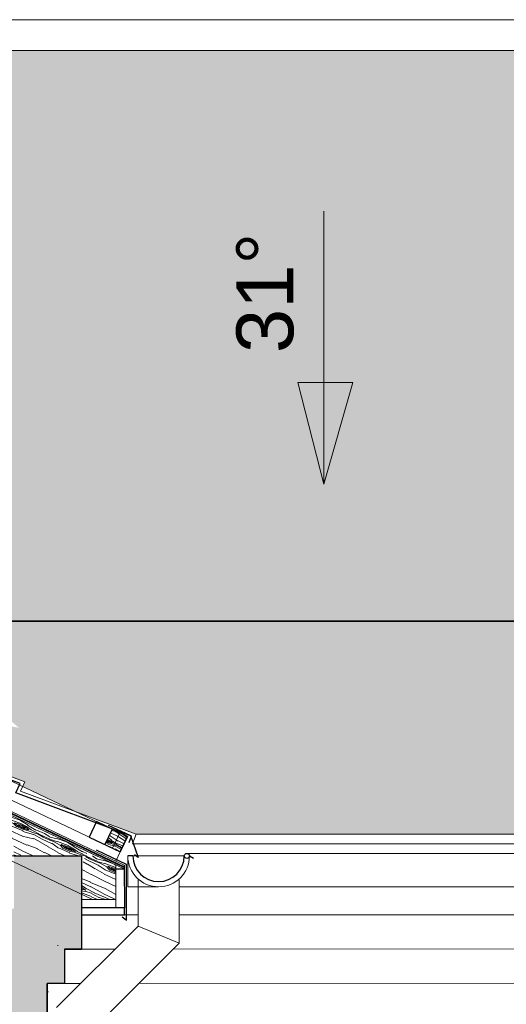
# Model space of a CAD drawing. Header units: millimetres. Extents: x -740 to 33545, y 5178 to 22494.
# Tile 206 of 250: x 10005 to 10147, y 13456 to 13743. Entities that reach past the tile are written whole.
import ezdxf
from ezdxf.lldxf.tags import DXFTag

# ---------------------------------------------------------------- set-up
doc = ezdxf.new("R2010")
doc.units = ezdxf.units.MM
doc.header["$MEASUREMENT"] = 0
for name, color, linetype, lineweight in [('A_izolacja', 252, 'Continuous', 9), ('A_l.przerywana', 252, 'ICAD_ISO03W100', 9), ('A_linie widokowe', 252, 'Continuous', 18), ('l. przekrojowa', 252, 'Continuous', 30), ('l.widokowa', 252, 'Continuous', 15), ('l.wypeĹ‚nien', 252, 'Continuous', 5), ('l.wypeĹ‚nieĹ„', 252, 'Continuous', 5), ('wymiarowanie', 252, 'Continuous', 9)]:
    doc.layers.add(name, color=color, linetype=linetype, lineweight=lineweight)
doc.styles.add('Arial$001', font='arial.ttf', dxfattribs={"height": 1.791991})
tags = doc.linetypes.add('ICAD_ISO03W100', pattern=[30, 12, -18]).pattern_tags.tags
tags[6:7] = [DXFTag(74, 4), DXFTag(75, 0), DXFTag(340, '0'), DXFTag(46, 1.0), DXFTag(50, 0.0), DXFTag(44, 0.0), DXFTag(45, 0.0)]
tags[4:5] = [DXFTag(74, 4), DXFTag(75, 0), DXFTag(340, '0'), DXFTag(46, 1.0), DXFTag(50, 0.0), DXFTag(44, 0.0), DXFTag(45, 0.0)]

msp = doc.modelspace()

# ---------------------------------------------------------------- hatches: boundary and pattern name
for points in [[(10061.01, 13681.93), (10061.01, 13644.72), (10089.79, 13644.72), (10089.79, 13681.93)], [(10094.09, 13607.51), (10102.52, 13637.12), (10086.48, 13637.12)]]:
    msp.add_hatch(color=256).paths.add_polyline_path(points)
at = {"layer": 'l.wypeĹ‚nien'}
h = msp.add_hatch(dxfattribs=at)
h.set_pattern_fill('SPANTILE', color=256, scale=17, style=0)
h.set_pattern_definition([(274.9697, (15.64, 17), (-16.99985222, 204.000017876), [15.699024, -376.776457]), (180, (17, 1.36), (-17, -17), [1.36, -15.64]), (0, (0, 0), (17, 17), [4.76, -12.24]), (90, (4.76, 0), (-17, 17), [1.7, -15.3]), (270, (15.64, 1.7), (17, -17), [1.7, -15.3]), (0, (15.64, 0), (17, 17), [1.36, -15.64]), (0, (0, 1.36), (17, 17), [3.4, -13.6]), (85.0303, (3.4, 1.36), (16.99985222, 204.000017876), [15.699024, -376.776457]), (52.6961, (3.4, 2.21), (-220.999760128, -289.000182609), [4.488136, -444.32475]), (18.4349, (6.12, 5.78), (34.0000074, 16.9999729), [4.300694, -49.458015]), (341.5651, (10.2, 7.14), (-34.0000074, 16.9999729), [4.300694, -49.458015]), (307.3039, (14.28, 5.78), (220.999760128, -289.000182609), [4.488136, -444.32475]), (20.2249, (6.97, 4.59), (-186.999953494, -68.000141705), [3.442245, -340.781524]), (339.7751, (10.2, 5.78), (186.999953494, -68.000141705), [3.442245, -340.781524]), (307.4054, (13.43, 4.59), (170.000169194, -220.999871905), [3.638153, -360.177725]), (52.5946, (4.76, 1.7), (-170.000169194, -220.999871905), [3.638153, -360.177725])])
h.paths.add_polyline_path([(9922.07, 13733.96), (10157.44, 13733.96), (10322.07, 13635.73), (10322.07, 13567.51), (9922.07, 13567.51)])
h.paths.add_polyline_path([(10086.48, 13637.12), (10094.09, 13607.51), (10102.52, 13637.12)], flags=16)
h.paths.add_polyline_path([(10063.96, 13642.39), (10089.75, 13642.39), (10089.75, 13683.57), (10063.96, 13683.57)], flags=8)
h.paths.add_polyline_path([(9915.48, 13665.89), (9915.48, 13656.63), (9905.23, 13656.63), (9905.23, 13567.15), (9922.07, 13559.16), (9922.07, 13733.96), (9661.39, 13733.96)])
h.paths.add_polyline_path([(9801.87, 13703.93), (9806.17, 13719.31), (9833.29, 13703.93)], flags=16)
h.paths.add_polyline_path([(9922.07, 13559.16), (9922.07, 13567.51), (10322.07, 13567.51), (10322.07, 13505.4), (10248.56, 13505.4), (10256.65, 13534.58), (10240.61, 13534.58), (10247.91, 13505.4), (10039.26, 13505.4), (10021.22, 13512.13), (10006.21, 13519.25), (10006.87, 13520.68), (9989.62, 13527.12), (9975.44, 13533.84), (9976.02, 13535.41), (9957.82, 13542.2), (9942.96, 13549.25), (9943.63, 13550.69), (9926.22, 13557.19)])
h.paths.add_polyline_path([(9974.69, 13542.19), (10005.11, 13536.4), (9981.47, 13556.74)], flags=16)
h.paths.add_polyline_path([(10322.07, 13567.51), (10436.4, 13567.51), (10450.03, 13559.38), (10563.85, 13505.4), (10322.07, 13505.4)])
h.paths.add_polyline_path([(10436.4, 13567.51), (10322.07, 13635.73), (10322.07, 13567.51)])
h.paths.add_polyline_path([(10216.94, 13534.25), (10242.91, 13534.25), (10242.91, 13576.03), (10216.94, 13576.03)], flags=24)
h.paths.add_polyline_path([(9959.13, 13588.89), (9949.12, 13567.33), (9983.82, 13551.22), (9993.83, 13572.78)], flags=24)
h.paths.add_polyline_path([(10216.94, 13534.25), (10242.91, 13534.25), (10242.91, 13576.03), (10216.94, 13576.03)], flags=24)
h.paths.add_polyline_path([(9959.13, 13588.89), (9949.12, 13567.33), (9983.82, 13551.22), (9993.83, 13572.78)], flags=24)
h.paths.add_polyline_path([(9775.16, 13738.98), (9769.45, 13717.54), (9802.42, 13708.77), (9808.12, 13730.21)], flags=24)
h = msp.add_hatch(dxfattribs=at)
h.set_pattern_fill('WOOD8', color=256, scale=15, angle=155, style=0)
h.set_pattern_definition([(165.3048, (18892.4676, 12.433), (-87.90695534, 24.44110251), [1.677045, -166.02804]), (155, (18890.845, 12.858), (-7.255343, 19.933891), [1.65, -13.35]), (136.5651, (18889.35, 13.556), (-20.8499757, 26.2731457), [1.42302, -46.011135]), (342.125, (18888.3167, 14.5342), (-101.50158584, 30.78032644), [1.209345, -119.724525]), (340.1944, (18889.4677, 14.163), (-142.28542082, 49.79819162), [1.65681, -164.023605]), (320.9638, (18891.0265, 13.6016), (34.4445962, -32.6124156), [1.855395, -59.99118]), (145.5377, (18891.38, 12.9402), (-61.6338324, 45.29096604), [0.91242, -90.329025]), (161.3402, (18890.6278, 13.4565), (115.09621026, -37.11954935), [1.35831, -134.472465]), (329.2894, (18889.3409, 13.891), (116.01226115, -70.64809636), [1.507485, -149.240655]), (346.3099, (18890.637, 13.1212), (-60.71773636, 11.76251586), [0.76485, -75.720435]), (160.1944, (18893.6277, 11.7265), (142.28542082, -49.79819162), [1.65681, -164.023605]), (166.3099, (18892.069, 12.288), (60.71773636, -11.76251586), [1.5297, -74.955585]), (155, (18890.583, 12.65), (-7.255343, 19.933891), [1.8, -13.2]), (134.444, (18888.9513, 13.4107), (-55.29458663, 58.8855605), [1.2816, -126.87846]), (151.1859, (18888.054, 14.3257), (-183.98531358, 102.34453085), [2.254995, -223.244445]), (160.1944, (18886.0782, 15.4125), (142.28542082, -49.79819162), [1.65681, -164.023605]), (155, (18884.52, 15.974), (-7.255343, 19.933891), [1.65, -13.35]), (149.8056, (18896.6186, 10.3319), (-129.60693351, 76.9872954), [1.65681, -164.023605]), (160.1944, (18895.1866, 11.1652), (142.28542082, -49.79819162), [1.65681, -164.023605]), (155, (18896.745, 10.604), (-7.255343, 19.933891), [0.9, -14.1]), (149.8056, (18895.9297, 10.9842), (-129.60693351, 76.9872954), [1.65681, -164.023605]), (155, (18894.498, 11.817), (-7.255343, 19.933891), [1.5, -13.5]), (144.6952, (18893.1382, 12.4514), (75.22847245, -51.63019679), [1.677045, -166.02804]), (149.8056, (18891.7696, 13.4206), (-129.60693351, 76.9872954), [1.65681, -164.023605]), (160.1944, (18890.3376, 14.2538), (142.28542082, -49.79819162), [1.65681, -164.023605]), (160.1944, (18888.7788, 14.8152), (142.28542082, -49.79819162), [1.65681, -164.023605]), (163.1301, (18887.22, 15.3766), (87.90696764, -24.4410341), [2.121315, -103.94469]), (155, (18885.19, 15.992), (-7.255343, 19.933891), [2.25, -12.75]), (167.5288, (18881.9301, 7.5818), (-74.3123598, 18.10176025), [1.382925, -136.910235]), (160.7106, (18880.5798, 7.8805), (128.69082567, -43.458827), [1.507485, -149.240655]), (146.8699, (18881.9301, 7.5818), (-75.22842795, 51.6302502), [1.060665, -105.005355]), (145.5377, (18881.042, 8.1615), (-61.6338324, 45.29096604), [1.824825, -89.416605]), (155, (18893.132, 2.855), (-7.255343, 19.933891), [1.8, -13.2]), (164.4623, (18891.5006, 3.6156), (74.31235668, -18.10178303), [0.91242, -90.329025]), (313.1986, (18890.6215, 3.86), (-34.44458077, 32.6124391), [0.80778, -79.969695]), (322.0054, (18891.1745, 3.2711), (-109.67302919, 84.24267088), [2.001255, -198.123705]), (162.125, (18880.4347, 8.2792), (101.50158584, -30.78032644), [1.209345, -119.724525]), (147.875, (18880.4347, 8.2792), (-88.82305977, 57.96951334), [1.209345, -119.724525]), (155, (18893.005, 2.583), (-7.255343, 19.933891), [1.2, -13.8]), (320.9638, (18891.9176, 3.09), (34.4445962, -32.6124156), [1.23693, -60.60966]), (158.3665, (18890.2045, 4.3855), (223.853203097, -87.83361267), [2.55441, -252.886395]), (157.2906, (18887.83006, 5.3272), (332.610052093, -138.548015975), [3.753, -371.54688]), (151.8202, (18884.368, 6.7761), (-224.769275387, 121.36215496), [2.70417, -267.712185]), (145.5377, (18881.9844, 8.053), (-61.6338324, 45.29096604), [2.737245, -88.5042]), (144.6952, (18892.5614, 1.6314), (75.22847245, -51.63019679), [1.677045, -166.02804]), (139.0546, (18891.1928, 2.6006), (48.03919572, -38.9517118), [2.18403, -107.01762]), (155, (18889.543, 4.032), (-7.255343, 19.933891), [1.95, -13.05]), (163.1301, (18887.7758, 4.856), (87.90696764, -24.4410341), [2.121315, -103.94469]), (151.4237, (18885.7458, 5.4716), (-197.5800459, 108.68360365), [2.40468, -238.063605]), (163.7462, (18883.634, 6.6218), (-101.50160915, 30.78023941), [1.972935, -195.321255]), (169.0362, (18881.74, 7.174), (47.12311945, -5.42323484), [1.855395, -59.99118]), (155, (18879.918, 7.527), (-7.255343, 19.933891), [1.05, -13.95]), (340.1944, (18890.2045, 4.3855), (-142.28542082, 49.79819162), [3.313605, -162.36681]), (159.7636, (18893.5757, 3.8065), (155.88001798, -56.13751749), [3.61248, -177.011445]), (155, (18890.186, 5.056), (-7.255343, 19.933891), [3.45, -11.55]), (150.9144, (18887.0595, 6.5141), (-170.39077109, 96.00512621), [4.210695, -206.324325]), (155, (18883.38, 8.561), (-7.255343, 19.933891), [3.75, -11.25]), (147.875, (18892.2445, 0.9516), (-88.82305977, 57.96951334), [3.62802, -117.30585]), (148.6598, (18889.172, 2.8809), (-102.41764239, 64.3088259), [2.71662, -133.114155]), (157.4896, (18886.8517, 4.29385), (305.420949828, -125.8691634), [3.453255, -341.87268]), (161.5198, (18883.66154, 5.61594), (372.47785287, -124.037276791), [5.28417, -523.13328]), (151.9872, (18896.365, 9.7881), (-238.36380271, 127.701603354), [2.853945, -282.540525]), (163.1301, (18893.8454, 11.1285), (87.90696764, -24.4410341), [3.18198, -102.88404]), (157.3859, (18890.80036, 12.05194), (319.015358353, -132.208921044), [3.60312, -356.70924]), (144.3803, (18887.4743, 13.4374), (136.86216408, -96.92134657), [2.44182, -241.74048]), (155, (18885.49, 14.86), (-7.255343, 19.933891), [3, -12]), (158.1798, (18897.1257, 11.4195), (237.44770967, -94.1731649), [2.70417, -267.712185]), (148.991, (18894.6153, 12.4246), (129.60689507, -76.98734521), [2.86575, -283.708845]), (148.2902, (18892.1591, 13.90096), (116.012329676, -70.648005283), [2.56758, -254.19105]), (160.7106, (18889.9748, 15.2505), (128.69082567, -43.458827), [3.01497, -147.73317]), (167.0948, (18887.1291, 16.2465), (135.03012278, -29.86413132), [2.14767, -212.619645]), (145.5377, (18885.0357, 16.7261), (-61.6338324, 45.29096604), [1.824825, -89.416605]), (151.1859, (18895.9212, 8.8365), (-183.98531358, 102.34453085), [2.254995, -223.244445]), (167.8043, (18893.94545, 9.92334), (195.747857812, -41.62659654), [3.38415, -335.03127]), (155, (18890.638, 10.638), (-7.255343, 19.933891), [3.75, -11.25]), (149.5597, (18887.239, 12.2231), (143.2015572, -83.326541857), [3.16425, -313.261095]), (148.2902, (18884.5109, 13.8262), (116.012329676, -70.648005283), [2.56758, -254.19105]), (155, (18897.57, 12.371), (-7.255343, 19.933891), [2.55, -12.45]), (146.8699, (18895.2584, 13.4488), (-75.22842795, 51.6302502), [4.242645, -101.823375]), (157.3859, (18891.70545, 15.76756), (319.015358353, -132.208921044), [3.60312, -356.70924]), (160.5275, (18888.37935, 17.15304), (-298.165431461, 105.935728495), [4.67172, -462.500625]), (148.1572, (18891.8007, 0), (218.429878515, -134.956995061), [3.77691, -373.913445]), (155, (18888.592, 1.993), (-7.255343, 19.933891), [4.2, -10.8]), (158.6522, (18884.78575, 3.76765), (434.111601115, -169.328436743), [7.06434, -699.370365]), (155, (18894.02, 4.758), (-7.255343, 19.933891), [3.6, -11.4]), (150.2364, (18890.7568, 6.2795), (-143.20157748, 83.32652088), [3.61248, -177.011445]), (156.8476, (18887.62083, 8.07286), (414.177748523, -176.58368087), [4.652415, -460.58946]), (157.7263, (18883.3431, 9.9021), (278.231588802, -113.190917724), [3.15357, -312.20337]), (160.1944, (18895.0337, 6.9333), (142.28542082, -49.79819162), [3.313605, -162.36681]), (155, (18891.916, 8.056), (-7.255343, 19.933891), [4.8, -10.2]), (153.0908, (18887.56587, 10.08457), (-387.904446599, 197.433884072), [4.502505, -445.747425]), (151.4237, (18883.5509, 12.1223), (-197.5800459, 108.68360365), [2.40468, -238.063605])])
h.paths.add_polyline_path([(9965.03, 13515.56), (9969.69, 13513.42), (9975.51, 13513.42), (9975.51, 13510.73), (9993.37, 13502.5), (10003.63, 13502.5), (10003.63, 13499.03), (10013.37, 13499.03), (10023.37, 13499.03), (10024.61, 13499.03), (10025.21, 13500.28), (9970.15, 13526.39)])
h.paths.add_polyline_path([(10027.84, 13499.03), (10024.61, 13499.03), (10023.37, 13496.43), (10023.37, 13487.87), (10026.56, 13486.35), (10033.37, 13486.35), (10033.37, 13495.22), (10033.37, 13496.41)])
h = msp.add_hatch(dxfattribs=at)
h.set_pattern_fill('WOOD8', color=256, scale=10, angle=154.6249, style=0)
h.set_pattern_definition([(164.929698, (12357.43386, -2829.5181), (-58.49670825, 16.677387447), [1.11803, -110.68536]), (154.6249, (12356.354, -2829.227), (-4.7497905, 13.3206415), [1.1, -8.9]), (136.189998, (12355.3604, -2828.756), (-13.7850173, 17.60605445), [0.94868, -30.67409]), (341.749898, (12354.6758, -2828.0993), (-67.5319336, 20.96277969), [0.80623, -79.81635]), (339.819298, (12355.4415, -2828.3517), (-94.637571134, 33.81908507), [1.10454, -109.34907]), (320.588698, (12356.4782, -2828.7328), (22.82023576, -21.8914773), [1.23693, -39.99412]), (145.162598, (12356.711, -2829.1753), (-40.89066948, 30.46233003), [0.60828, -60.21935]), (160.965098, (12356.2118, -2828.8278), (76.567154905, -25.248171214), [0.90554, -89.64831]), (328.914298, (12355.3558, -2828.5324), (77.031507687, -47.60405496), [1.00499, -99.49377]), (345.934798, (12356.2164, -2829.0513), (-40.42628617, 8.10651064), [0.5099, -50.48029]), (159.819298, (12358.2042, -2829.9941), (94.637571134, -33.81908507), [1.10454, -109.34907]), (165.934798, (12357.1674, -2829.613), (40.42628617, -8.10651064), [1.0198, -49.97039]), (154.6249, (12356.178, -2829.365), (-4.7497905, 13.3206415), [1.2, -8.8]), (134.068898, (12355.094, -2828.851), (-36.60526283, 39.49753127), [0.8544, -84.58564]), (150.8107978, (12354.4997, -2828.2371), (-122.207566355, 69.03122559), [1.50333, -148.82963]), (159.819298, (12353.1873, -2827.5039), (94.637571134, -33.81908507), [1.10454, -109.34907]), (154.6249, (12352.151, -2827.123), (-4.7497905, 13.3206415), [1.1, -8.9]), (149.430498, (12360.1919, -2830.9369), (-86.06676105, 51.889430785), [1.10454, -109.34907]), (159.819298, (12359.2409, -2830.3752), (94.637571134, -33.81908507), [1.10454, -109.34907]), (154.6249, (12360.278, -2830.756), (-4.7497905, 13.3206415), [0.6, -9.4]), (149.430498, (12359.7355, -2830.4991), (-86.06676105, 51.889430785), [1.10454, -109.34907]), (154.6249, (12358.784, -2829.937), (-4.7497905, 13.3206415), [1, -9]), (144.320098, (12357.881, -2829.5088), (49.92590116, -34.747726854), [1.11803, -110.68536]), (149.430498, (12356.9728, -2828.8567), (-86.06676105, 51.889430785), [1.10454, -109.34907]), (159.819298, (12356.0218, -2828.29495), (94.637571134, -33.81908507), [1.10454, -109.34907]), (159.819298, (12354.9851, -2827.9139), (94.637571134, -33.81908507), [1.10454, -109.34907]), (162.754998, (12353.9483, -2827.5329), (58.49671675, -16.67734189), [1.41421, -69.29646]), (154.6249, (12352.598, -2827.114), (-4.7497905, 13.3206415), [1.5, -8.5]), (167.153698, (12350.3878, -2832.7062), (-49.46150672, 12.39191648), [0.92195, -91.27349]), (160.335498, (12349.489, -2832.5012), (85.602369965, -29.533599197), [1.00499, -99.49377]), (146.494798, (12350.3878, -2832.7062), (-49.92587126, 34.74776226), [0.70711, -70.00357]), (145.162598, (12349.7982, -2832.3158), (-40.89066948, 30.46233003), [1.21655, -59.61107]), (154.6249, (12357.835, -2835.906), (-4.7497905, 13.3206415), [1.2, -8.8]), (164.087198, (12356.7507, -2835.392), (49.46150454, -12.39193165), [0.60828, -60.21935]), (312.823498, (12356.1657, -2835.2253), (-22.82022536, 21.89149288), [0.53852, -53.31313]), (321.630298, (12356.5318, -2835.62024), (-72.746110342, 56.63924296), [1.33417, -132.08247]), (161.749898, (12349.394, -2832.2348), (67.5319336, -20.96277969), [0.80623, -79.81635]), (147.499898, (12349.394, -2832.2348), (-58.96109732, 39.03318065), [0.80623, -79.81635]), (154.6249, (12357.749, -2836.087), (-4.7497905, 13.3206415), [0.8, -9.2]), (320.588698, (12357.0264, -2835.7442), (22.82023576, -21.8914773), [0.82462, -40.40644]), (157.9913978, (12355.89004, -2834.87314), (148.848922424, -59.531490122), [1.70294, -168.59093]), (156.9154978, (12354.3112, -2834.23497), (221.130592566, -93.815035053), [2.502, -247.69792]), (151.4450978, (12352.00954, -2833.25397), (-149.31328949, 81.887370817), [1.80278, -178.47479]), (145.162598, (12350.426, -2832.3922), (-40.89066948, 30.46233003), [1.82483, -59.0028]), (144.320098, (12357.44925, -2836.7195), (49.92590116, -34.747726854), [1.11803, -110.68536]), (138.679498, (12356.5411, -2836.0674), (31.85544013, -26.17691757), [1.45602, -71.34508]), (154.6249, (12355.448, -2835.106), (-4.7497905, 13.3206415), [1.3, -8.7]), (162.754998, (12354.273, -2834.5489), (58.49671675, -16.67734189), [1.41421, -69.29646]), (151.0485978, (12352.92235, -2834.1296), (-131.242860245, 73.31651752), [1.60312, -158.70907]), (163.371098, (12351.5196, -2833.3536), (-67.531949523, 20.96272177), [1.31529, -130.21417]), (168.661098, (12350.2593, -2832.9772), (31.39107013, -3.8210804), [1.23693, -39.99412]), (154.6249, (12349.046, -2832.734), (-4.7497905, 13.3206415), [0.7, -9.3]), (339.819298, (12355.89, -2834.8731), (-94.637571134, 33.81908507), [2.20907, -108.24454]), (159.388498, (12358.1349, -2835.2738), (103.672773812, -38.104545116), [2.40832, -118.00763]), (154.6249, (12355.881, -2834.426), (-4.7497905, 13.3206415), [2.3, -7.7]), (150.539298, (12353.80265, -2833.4404), (-113.172400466, 64.74571327), [2.80713, -137.54955]), (154.6249, (12351.359, -2832.06), (-4.7497905, 13.3206415), [2.5, -7.5]), (147.499898, (12357.235, -2837.1712), (-58.96109732, 39.03318065), [2.41868, -78.2039]), (148.284698, (12355.1951, -2835.8717), (-67.99629036, 43.318631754), [1.81108, -88.74277]), (157.1144978, (12353.65445, -2834.9196), (203.06024945, -85.243981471), [2.30217, -227.91512]), (161.1446978, (12351.5335, -2834.02428), (247.7718886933, -84.315418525), [3.52278, -348.75552]), (151.6120978, (12360.0205, -2831.29833), (-158.348445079, 86.172912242), [1.90263, -188.36035]), (162.754998, (12358.3467, -2830.3937), (58.49671675, -16.67734189), [2.12132, -68.58936]), (157.0107978, (12356.3207, -2829.76486), (212.095324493, -89.52972854), [2.40208, -237.80616]), (144.0051978, (12354.1094, -2828.8267), (90.816475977, -65.210178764), [1.62788, -161.16032]), (154.6249, (12352.792, -2827.87), (-4.7497905, 13.3206415), [2, -8]), (157.8046978, (12360.53475, -2830.2141), (157.884063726, -63.817100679), [1.80278, -178.47479]), (148.6158978, (12358.86556, -2829.5331), (86.066735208, -51.889463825), [1.9105, -189.13923]), (147.9150978, (12357.2346, -2828.53814), (77.031553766, -47.603994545), [1.71172, -169.4607]), (160.335498, (12355.7843, -2827.6289), (85.602369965, -29.533599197), [2.00998, -98.48878]), (166.7196978, (12353.89155, -2826.95254), (89.887811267, -20.49833071), [1.43178, -141.74643]), (145.162598, (12352.498, -2826.6236), (-40.89066948, 30.46233003), [1.21655, -59.61107]), (150.8107978, (12359.7205, -2831.9308), (-122.207566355, 69.03122559), [1.50333, -148.82963]), (167.4291978, (12358.4081, -2831.19763), (130.314096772, -28.604807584), [2.2561, -223.35418]), (154.6249, (12356.206, -2830.707), (-4.7497905, 13.3206415), [2.5, -7.5]), (149.1845978, (12353.94727, -2829.63524), (95.101981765, -56.17483801), [2.1095, -208.84073]), (147.9150978, (12352.1356, -2828.5546), (77.031553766, -47.603994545), [1.71172, -169.4607]), (154.6249, (12360.835, -2829.582), (-4.7497905, 13.3206415), [1.7, -8.3]), (146.494798, (12359.2987, -2828.8531), (-49.92587126, 34.74776226), [2.82843, -67.88225]), (157.0107978, (12356.9403, -2827.2918), (212.095324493, -89.52972854), [2.40208, -237.80616]), (160.1523978, (12354.729, -2826.35364), (-198.310339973, 71.923643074), [3.11448, -308.33375]), (147.7820978, (12356.935, -2837.8037), (145.027781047, -90.922735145), [2.51794, -249.27563]), (154.6249, (12354.805, -2836.461), (-4.7497905, 13.3206415), [2.8, -7.2]), (158.2770978, (12352.2749, -2835.26135), (288.662501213, -114.7778774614), [4.70956, -466.24691]), (154.6249, (12358.435, -2834.641), (-4.7497905, 13.3206415), [2.4, -7.6]), (149.861298, (12356.26644, -2833.61286), (-95.101995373, 56.174824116), [2.40832, -118.00763]), (156.4724978, (12354.1837, -2832.40365), (275.3418855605, -119.5276022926), [3.10161, -307.05964]), (157.3511978, (12351.33993, -2831.1655), (184.989731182, -76.673331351), [2.10238, -208.13558]), (159.819298, (12359.1206, -2833.1957), (94.637571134, -33.81908507), [2.20907, -108.24454]), (154.6249, (12357.047, -2832.434), (-4.7497905, 13.3206415), [3.2, -6.8]), (152.7156978, (12354.15584, -2831.0623), (-257.735725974, 133.312770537), [3.00167, -297.16495]), (151.0485978, (12351.4881, -2829.6863), (-131.242860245, 73.31651752), [1.60312, -158.70907])])
h.paths.add_polyline_path([(10030.14, 13502.37), (10034.66, 13500.22), (10036.8, 13504.74), (10032.28, 13506.88)])
at = {"layer": 'l.wypeĹ‚nieĹ„'}
h = msp.add_hatch(dxfattribs=at)
h.set_pattern_fill('OCTAGON', color=256, scale=5, angle=180, style=0)
h.set_pattern_definition([(225, (18891.8007, 1.45), (-5.00000155, -1e-15), [2.05061, -5.02046]), (180, (18890.3507, 0), (-5, 5), [2.1, -2.9]), (135, (18888.2507, 0), (-6e-16, 5.00000155), [2.05061, -5.02046]), (45, (18886.8007, 3.55), (5.00000155, 6e-16), [2.05061, -5.02046]), (315, (18890.3507, 5), (1e-15, -5.00000155), [2.05061, -5.02046]), (270, (18891.8007, 3.55), (-5, -5), [2.1, -2.9])])
h.paths.add_polyline_path([(9993.37, 13292.89), (9993.37, 13476.08), (9998.5, 13476.08), (9998.5, 13483.69), (10003.63, 13483.69), (10003.63, 13497.23), (10023.37, 13487.87), (10023.37, 13483.85), (10023.37, 13471.85), (10018.37, 13471.85), (10018.37, 13461.85), (10013.37, 13461.85), (10013.37, 13292.89)])
h.paths.add_polyline_path([(10013.37, 13129.08), (10000.98, 13129.08), (9993.37, 13129.08), (9993.37, 13292.89), (10013.37, 13292.89)])
h.paths.add_polyline_path([(10023.37, 13499.03), (10013.37, 13499.03), (10013.37, 13492.61), (10023.37, 13487.87)])
h.paths.add_polyline_path([(10003.63, 13497.23), (10003.63, 13499.03), (10013.37, 13499.03), (10013.37, 13492.61)])

# ---------------------------------------------------------------- linework, layer by layer
at = {"linetype": 'Continuous', "lineweight": 5}
for points in [[(10094.09, 13687.06), (10094.09, 13607.51), (10094.09, 13607.51)], [(10028.09, 13498.91), (9900.93, 13559.22), (9900.93, 13559.22)], [(10016.37, 13472.94), (10016.54, 13472.94), (10016.54, 13472.94)], [(10013.55, 13459.34), (10013.71, 13459.34), (10013.71, 13459.34)]]:
    msp.add_lwpolyline(points, dxfattribs=at)
for points in [[(10094.09, 13607.51), (10102.52, 13637.12), (10086.48, 13637.12)], [(10009.41, 13495.72), (10009.41, 13495.72)], [(10009.41, 13495.72), (10009.41, 13495.72)]]:
    msp.add_lwpolyline(points, close=True, dxfattribs=at)
at = {"layer": 'A_izolacja', "linetype": 'ICAD_ISO03W100', "lineweight": 35, "ltscale": 0.2}
msp.add_line((10035.84, 13495.79), (9894.54, 13562.81), dxfattribs=at)
at = {"layer": 'A_izolacja'}
msp.add_line((10035.84, 13496.34), (9894.75, 13563.26), dxfattribs=at)
at = {"layer": 'A_izolacja', "lineweight": 35}
msp.add_line((10023.37, 13471.85), (10018.37, 13471.85), dxfattribs=at)
at = {"layer": 'A_izolacja', "lineweight": 30}
for points in [[(10003.63, 13499.03), (10023.37, 13499.03)], [(10023.37, 13499.03), (10023.37, 13483.85)], [(10023.37, 13483.85), (10023.37, 13471.85)], [(10018.37, 13471.85), (10018.37, 13461.85)], [(10018.37, 13461.85), (10013.37, 13461.85), (10013.37, 13461.85)]]:
    msp.add_lwpolyline(points, dxfattribs=at)
at = {"layer": 'A_izolacja', "linetype": 'Continuous', "lineweight": 35}
msp.add_lwpolyline([(10013.37, 13118.03), (10013.37, 13461.85)], dxfattribs=at)
at = {"layer": 'A_l.przerywana', "ltscale": 0.3}
msp.add_line((10034.98, 13505.61), (9898.62, 13570.28), dxfattribs=at)
at = {"layer": 'A_linie widokowe', "linetype": 'Continuous', "lineweight": -2}
for points in [[(9909.91, 13567.51), (10436.4, 13567.51)], [(10436.4, 13567.51), (9909.91, 13567.51), (9909.91, 13567.51)]]:
    msp.add_lwpolyline(points, dxfattribs=at)
at = {"layer": 'l. przekrojowa'}
for p, q in [((10027.77, 13509.03), (10025.62, 13504.51)), ((10036.8, 13504.74), (10027.77, 13509.03)), ((10025.62, 13504.51), (10034.66, 13500.22)), ((10036.8, 13504.74), (10034.66, 13500.22)), ((10038.36, 13499.03), (10036.86, 13499.03)), ((10054.86, 13499.03), (10056.06, 13498.34)), ((10033.37, 13495.22), (10035.87, 13495.22)), ((10036.37, 13480.31), (10035.27, 13481.14))]:
    msp.add_line(p, q, dxfattribs=at)
for points in [[(10031.1, 13508.01), (10037.63, 13504.97), (10039.88, 13498.57), (10038.8, 13499.36)], [(10036.8, 13504.74), (10032.28, 13506.88), (10030.14, 13502.37), (10034.66, 13500.22), (10036.8, 13504.74)], [(10027.68, 13500.77), (10036.37, 13496.64), (10036.37, 13480.18)], [(10035.84, 13496.34), (10035.87, 13483.85), (10023.37, 13483.85)], [(10023.37, 13481.85), (10035.87, 13481.85), (10035.87, 13483.85), (10023.37, 13483.85)]]:
    msp.add_lwpolyline(points, dxfattribs=at)
msp.add_circle((10054.11, 13499.03), 0.75, dxfattribs=at)
msp.add_arc((10045.86, 13499.03), 7.5, 180, 0, dxfattribs=at)
at = {"layer": 'l.widokowa'}
for p, q in [((10032.83, 13501.09), (9896.04, 13565.97)), ((10035.85, 13495.23), (9969.69, 13526.61)), ((10026.56, 13486.35), (9964.55, 13515.77)), ((10033.37, 13497.51), (10034.66, 13500.22)), ((10038.36, 13499.03), (10053.36, 13499.03)), ((10039.86, 13492.32), (10039.86, 13478.57)), ((10051.86, 13492.32), (10051.86, 13473.6)), ((10039.86, 13478.57), (10016.09, 13454.81)), ((10039.86, 13478.57), (10051.86, 13473.6)), ((10051.86, 13473.6), (10028.09, 13449.84))]:
    msp.add_line(p, q, dxfattribs=at)
at = {"layer": 'l.widokowa', "linetype": 'Continuous', "lineweight": 5}
for points in [[(9627.56, 13742.96), (10159.93, 13742.96)], [(9661.39, 13733.96), (10157.44, 13733.96)], [(10000.91, 13499.03), (10013.55, 13499.03), (10013.55, 13499.03)]]:
    msp.add_lwpolyline(points, dxfattribs=at)
at = {"layer": 'l.widokowa', "lineweight": 30}
msp.add_lwpolyline([(10037.28, 13502.94), (10037.98, 13504.81), (10004.24, 13517.4), (10005.51, 13520.12), (9972.49, 13532.44), (9973.76, 13535.16)], dxfattribs=at)
at = {"layer": 'l.widokowa'}
for points in [[(10038.22, 13502.59), (10039.26, 13505.4), (10005.6, 13517.96), (10006.87, 13520.68), (9973.86, 13533), (9974.67, 13534.74)], [(10585.82, 13505.4), (10039.26, 13505.4), (10039.26, 13505.4)], [(10587.57, 13502.59), (10038.22, 13502.59), (10038.22, 13502.59)], [(10603.08, 13499.77), (10054.24, 13499.77), (10054.24, 13499.77)], [(10033.37, 13496.41), (10033.37, 13486.35), (10023.37, 13486.35)], [(10033.37, 13483.85), (10033.37, 13495.22), (10035.87, 13495.22), (10035.87, 13483.72)], [(10586.14, 13490.03), (10051.86, 13490.03)], [(10585.47, 13481.85), (10051.86, 13481.85)], [(10567.48, 13472.01), (10050.11, 13471.85)], [(10562.48, 13462.01), (10040.11, 13461.85)]]:
    msp.add_lwpolyline(points, dxfattribs=at)
at = {"layer": 'l.widokowa', "linetype": 'Continuous'}
for points in [[(10039.86, 13481.85), (10023.37, 13481.85), (10023.37, 13481.85)], [(10033.14, 13471.85), (10023.37, 13471.85), (10023.37, 13471.85)], [(10023.14, 13461.85), (10018.37, 13461.85), (10018.37, 13461.85)]]:
    msp.add_lwpolyline(points, dxfattribs=at)
at = {"layer": 'l.widokowa'}
msp.add_arc((10045.86, 13499.03), 9, 180, 0, dxfattribs=at)
at = {"layer": 'wymiarowanie'}
for p, q in [((10034.54, 13505.81), (10032.4, 13501.29)), ((10036.86, 13499.03), (10036.86, 13490.03)), ((10036.86, 13490.03), (10045.86, 13490.03))]:
    msp.add_line(p, q, dxfattribs=at)

# ---------------------------------------------------------------- texts
at = {"style": 'Arial$001'}
msp.add_text('31°', height=16.615, rotation=90, dxfattribs=at).set_placement((10085.16, 13645.71))

doc.saveas('drawing.dxf')
